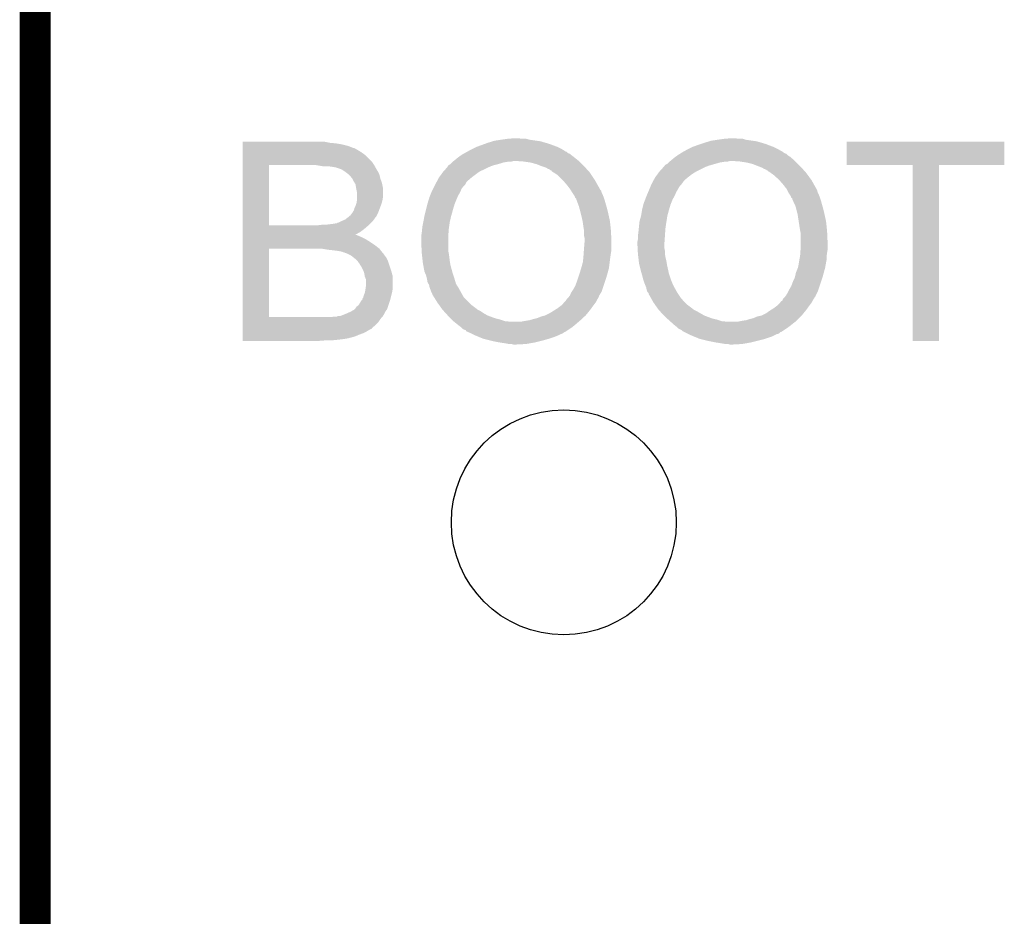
# Model space of a CAD drawing. Extents: x -0.05 to 0.95, y -0.15 to 1.37.
# Tile 23 of 28: x -0.05 to 0.14, y 0.93 to 1.1. Entities that reach past the tile are written whole.
import ezdxf

# ---------------------------------------------------------------- set-up
doc = ezdxf.new("R2010")
doc.units = 0
doc.layers.get('0').update_dxf_attribs({"linetype": 'CONTINUOUS'})
for name, color, linetype in [('ST67W_CLICK_V101_GKO', 5, 'CONTINUOUS'), ('ST67W_CLICK_V101_GTO', 14, 'CONTINUOUS'), ('ST67W_CLICK_V101_GTS', 12, 'CONTINUOUS')]:
    doc.layers.add(name, color=color, linetype=linetype)

# ---------------------------------------------------------------- blocks, each defined once
blk = doc.blocks.new('ROUND_66')
blk.add_circle((0, 0), 0.0217)

msp = doc.modelspace()

# ---------------------------------------------------------------- linework, layer by layer
at = {"layer": 'ST67W_CLICK_V101_GKO', "const_width": 0.006}
msp.add_lwpolyline([(-0.05, -0.15), (-0.05, 1.278)], dxfattribs=at)
at = {"layer": 'ST67W_CLICK_V101_GTO'}
for points in [[(-0.01, 1.0792), (-0.01, 1.0794), (0.0069, 1.0792), (0.0059, 1.0794)], [(-0.01, 1.0791), (-0.01, 1.0792), (0.008, 1.0791), (0.0069, 1.0792)], [(0.03675, 1.079), (0.0373, 1.0792), (0.0492, 1.079), (0.04852, 1.0792)], [(0.0373, 1.0792), (0.03828, 1.0795), (0.04852, 1.0792), (0.0475, 1.0795)], [(0.03828, 1.0795), (0.0386, 1.0796), (0.0475, 1.0795), (0.0468, 1.0796)], [(0.0386, 1.0796), (0.0399, 1.0798), (0.0468, 1.0796), (0.0454, 1.0798)], [(0.0399, 1.0798), (0.0413, 1.08), (0.0454, 1.0798), (0.0447, 1.08)], [(0.0413, 1.08), (0.0428, 1.0801), (0.0437, 1.08), (0.0433, 1.0801)], [(0.0785, 1.079), (0.0791, 1.0792), (0.0909, 1.079), (0.09022, 1.0792)], [(0.0791, 1.0792), (0.08007, 1.0795), (0.09022, 1.0792), (0.0892, 1.0795)], [(0.08007, 1.0795), (0.0804, 1.0796), (0.0892, 1.0795), (0.0885, 1.0796)], [(0.0804, 1.0796), (0.0817, 1.0798), (0.0885, 1.0796), (0.0871, 1.0798)], [(0.0817, 1.0798), (0.0831, 1.08), (0.0871, 1.0798), (0.0865, 1.08)], [(0.0831, 1.08), (0.0846, 1.0801), (0.0855, 1.08), (0.0851, 1.0801)], [(0.0831, 1.08), (0.0831, 1.08), (0.0865, 1.08), (0.0855, 1.08)], [(0.1066, 1.0749), (0.1066, 1.0794), (0.137, 1.0749), (0.137, 1.0794)], [(0.1066, 1.0794), (0.1066, 1.0794), (0.137, 1.0794), (0.1066, 1.0794)], [(-0.01, 1.0789), (-0.01, 1.0791), (0.0092, 1.0789), (0.008, 1.0791)], [(-0.01, 1.0786), (-0.01, 1.0789), (0.0104, 1.0786), (0.0092, 1.0789)], [(-0.01, 1.0782), (-0.01, 1.0786), (0.0114, 1.0782), (0.0104, 1.0786)], [(-0.01, 1.078), (-0.01, 1.0782), (0.0119, 1.078), (0.0115, 1.0782)], [(-0.01, 1.0782), (-0.01, 1.0782), (0.0115, 1.0782), (0.0114, 1.0782)], [(-0.01, 1.0774), (-0.01, 1.078), (0.0129, 1.0774), (0.0119, 1.078)], [(-0.01, 1.0769), (-0.01, 1.0774), (0.0136, 1.0769), (0.0129, 1.0774)], [(0.03284, 1.0772), (0.03338, 1.0775), (0.0528, 1.0772), (0.0525, 1.0775)], [(0.03338, 1.0775), (0.0341, 1.0779), (0.0524, 1.0775), (0.05176, 1.0779)], [(0.03338, 1.0775), (0.03338, 1.0775), (0.0525, 1.0775), (0.0524, 1.0775)], [(0.0341, 1.0779), (0.0343, 1.078), (0.05176, 1.0779), (0.0516, 1.078)], [(0.0343, 1.078), (0.0351, 1.0784), (0.0516, 1.078), (0.0508, 1.0784)], [(0.0351, 1.0784), (0.03675, 1.079), (0.0508, 1.0784), (0.0492, 1.079)], [(0.07458, 1.0772), (0.0749, 1.0774), (0.0946, 1.0772), (0.0943, 1.0774)], [(0.0749, 1.0774), (0.07508, 1.0775), (0.0943, 1.0774), (0.0942, 1.0775)], [(0.07508, 1.0775), (0.0758, 1.0779), (0.0942, 1.0775), (0.09348, 1.0779)], [(0.0758, 1.0779), (0.076, 1.078), (0.09348, 1.0779), (0.0933, 1.078)], [(0.076, 1.078), (0.0768, 1.0784), (0.0933, 1.078), (0.0925, 1.0784)], [(0.0768, 1.0784), (0.0779, 1.0788), (0.0925, 1.0784), (0.09143, 1.0788)], [(0.0779, 1.0788), (0.0785, 1.079), (0.09143, 1.0788), (0.0909, 1.079)], [(-0.01, 1.0755), (-0.01, 1.0769), (0.015, 1.0755), (0.0136, 1.0769)], [(-0.01, 1.0749), (-0.01, 1.0755), (0.0154, 1.0749), (0.015, 1.0755)], [(0.0302, 1.0752), (0.0304, 1.0754), (0.0397, 1.0752), (0.0403, 1.0754)], [(0.0304, 1.0754), (0.0305, 1.0755), (0.0403, 1.0754), (0.0409, 1.0755)], [(0.0305, 1.0755), (0.03062, 1.0756), (0.0409, 1.0755), (0.0414, 1.0756)], [(0.03062, 1.0756), (0.03075, 1.0757), (0.0419, 1.0756), (0.0423, 1.0757)], [(0.03075, 1.0757), (0.031, 1.0759), (0.0549, 1.0757), (0.05465, 1.0759)], [(0.031, 1.0759), (0.0316, 1.0764), (0.05465, 1.0759), (0.05402, 1.0764)], [(0.0316, 1.0764), (0.03174, 1.0765), (0.05402, 1.0764), (0.0539, 1.0765)], [(0.03174, 1.0765), (0.03216, 1.0768), (0.0539, 1.0765), (0.0535, 1.0768)], [(0.03216, 1.0768), (0.0323, 1.0769), (0.0535, 1.0768), (0.0534, 1.0769)], [(0.0323, 1.0769), (0.03266, 1.0771), (0.0534, 1.0769), (0.0532, 1.0771)], [(0.03266, 1.0771), (0.03284, 1.0772), (0.0532, 1.0771), (0.0528, 1.0772)], [(0.0442, 1.0756), (0.0428, 1.0757), (0.055, 1.0756), (0.0549, 1.0757)], [(0.0456, 1.0754), (0.0442, 1.0756), (0.0552, 1.0754), (0.055, 1.0756)], [(0.0467, 1.0751), (0.0456, 1.0754), (0.0555, 1.0751), (0.0552, 1.0754)], [(0.0719, 1.0751), (0.0722, 1.0754), (0.08105, 1.0751), (0.0821, 1.0754)], [(0.0722, 1.0754), (0.0723, 1.0755), (0.0821, 1.0754), (0.0827, 1.0755)], [(0.0723, 1.0755), (0.07243, 1.0756), (0.0827, 1.0755), (0.0832, 1.0756)], [(0.07243, 1.0756), (0.07255, 1.0757), (0.0837, 1.0756), (0.0841, 1.0757)], [(0.07255, 1.0757), (0.0728, 1.0759), (0.0966, 1.0757), (0.09638, 1.0759)], [(0.0728, 1.0759), (0.0734, 1.0764), (0.09638, 1.0759), (0.09581, 1.0764)], [(0.0734, 1.0764), (0.07354, 1.0765), (0.09581, 1.0764), (0.0957, 1.0765)], [(0.07354, 1.0765), (0.07396, 1.0768), (0.0957, 1.0765), (0.0952, 1.0768)], [(0.07396, 1.0768), (0.0741, 1.0769), (0.0952, 1.0768), (0.0951, 1.0769)], [(0.0741, 1.0769), (0.07442, 1.0771), (0.0951, 1.0769), (0.0949, 1.0771)], [(0.07442, 1.0771), (0.07458, 1.0772), (0.0949, 1.0771), (0.0946, 1.0772)], [(0.086, 1.0756), (0.0846, 1.0757), (0.0967, 1.0756), (0.0966, 1.0757)], [(0.0873, 1.0754), (0.086, 1.0756), (0.0969, 1.0754), (0.0967, 1.0756)], [(0.0885, 1.0751), (0.0873, 1.0754), (0.0972, 1.0751), (0.0969, 1.0754)], [(-0.01, 1.0633), (-0.01, 1.0749), (-0.0049, 1.0633), (-0.0049, 1.0749)], [(0.0054, 1.0747), (0.0042, 1.0749), (0.01553, 1.0747), (0.0154, 1.0749)], [(0.0072, 1.0746), (0.0064, 1.0747), (0.0156, 1.0746), (0.01553, 1.0747)], [(0.0078, 1.0745), (0.0072, 1.0746), (0.0156, 1.0745), (0.0156, 1.0746)], [(0.0082, 1.0744), (0.0078, 1.0745), (0.01567, 1.0744), (0.0156, 1.0745)], [(0.0088, 1.0742), (0.0082, 1.0744), (0.0158, 1.0742), (0.01567, 1.0744)], [(0.0091, 1.0741), (0.0088, 1.0742), (0.01586, 1.0741), (0.0158, 1.0742)], [(0.0097, 1.0737), (0.0091, 1.0741), (0.0161, 1.0737), (0.01586, 1.0741)], [(0.0105, 1.0731), (0.0097, 1.0737), (0.0164, 1.0731), (0.0161, 1.0737)], [(0.02841, 1.0732), (0.0287, 1.0736), (0.0351, 1.0732), (0.03566, 1.0736)], [(0.0287, 1.0736), (0.02879, 1.0737), (0.03566, 1.0736), (0.0358, 1.0737)], [(0.02879, 1.0737), (0.02915, 1.0741), (0.0358, 1.0737), (0.0367, 1.0741)], [(0.02915, 1.0741), (0.02951, 1.0745), (0.0367, 1.0741), (0.0375, 1.0745)], [(0.02951, 1.0745), (0.0296, 1.0746), (0.0375, 1.0745), (0.03773, 1.0746)], [(0.0296, 1.0747), (0.0297, 1.0748), (0.03797, 1.0747), (0.0382, 1.0748)], [(0.0296, 1.0746), (0.0296, 1.0747), (0.03773, 1.0746), (0.03797, 1.0747)], [(0.0297, 1.0748), (0.0298, 1.0749), (0.0382, 1.0748), (0.03857, 1.0749)], [(0.0298, 1.0749), (0.0301, 1.0751), (0.03857, 1.0749), (0.03933, 1.0751)], [(0.0301, 1.0751), (0.0302, 1.0752), (0.03933, 1.0751), (0.0397, 1.0752)], [(0.0477, 1.0747), (0.0467, 1.0751), (0.0559, 1.0747), (0.0555, 1.0751)], [(0.0486, 1.0744), (0.0477, 1.0747), (0.05618, 1.0744), (0.0559, 1.0747)], [(0.0489, 1.0742), (0.0486, 1.0744), (0.05636, 1.0742), (0.05618, 1.0744)], [(0.0492, 1.0741), (0.0489, 1.0742), (0.05645, 1.0741), (0.05636, 1.0742)], [(0.0494, 1.0739), (0.0492, 1.0741), (0.05663, 1.0739), (0.05645, 1.0741)], [(0.0497, 1.0737), (0.0496, 1.0739), (0.05682, 1.0737), (0.05663, 1.0739)], [(0.05001, 1.0735), (0.0497, 1.0737), (0.057, 1.0735), (0.05682, 1.0737)], [(0.0508, 1.073), (0.05001, 1.0735), (0.05733, 1.073), (0.057, 1.0735)], [(0.07011, 1.0732), (0.0704, 1.0736), (0.0768, 1.0732), (0.07744, 1.0736)], [(0.0704, 1.0736), (0.07049, 1.0737), (0.07744, 1.0736), (0.0776, 1.0737)], [(0.07049, 1.0737), (0.07121, 1.0745), (0.0776, 1.0737), (0.0792, 1.0745)], [(0.07121, 1.0745), (0.0713, 1.0746), (0.0792, 1.0745), (0.07947, 1.0746)], [(0.0713, 1.0746), (0.0714, 1.0747), (0.07947, 1.0746), (0.07973, 1.0747)], [(0.0714, 1.0747), (0.07145, 1.0748), (0.07973, 1.0747), (0.08, 1.0748)], [(0.07145, 1.0748), (0.0715, 1.0749), (0.08, 1.0748), (0.08035, 1.0749)], [(0.0715, 1.0749), (0.0719, 1.0751), (0.08035, 1.0749), (0.08105, 1.0751)], [(0.0895, 1.0747), (0.0885, 1.0751), (0.0976, 1.0747), (0.0972, 1.0751)], [(0.0903, 1.0744), (0.0895, 1.0747), (0.09788, 1.0744), (0.0976, 1.0747)], [(0.0906, 1.0742), (0.0903, 1.0744), (0.09806, 1.0742), (0.09788, 1.0744)], [(0.0909, 1.0741), (0.0906, 1.0742), (0.09815, 1.0741), (0.09806, 1.0742)], [(0.0912, 1.0739), (0.0909, 1.0741), (0.09833, 1.0739), (0.09815, 1.0741)], [(0.0914, 1.0737), (0.0913, 1.0739), (0.09852, 1.0737), (0.09833, 1.0739)], [(0.09179, 1.0735), (0.0915, 1.0737), (0.0987, 1.0735), (0.09852, 1.0737)], [(0.0925, 1.073), (0.09179, 1.0735), (0.09907, 1.073), (0.0987, 1.0735)], [(0.1193, 1.041), (0.1193, 1.0749), (0.1244, 1.041), (0.1244, 1.0749)], [(0.1193, 1.0749), (0.1193, 1.0749), (0.1244, 1.0749), (0.137, 1.0749)], [(0.0108, 1.0728), (0.0105, 1.0731), (0.01648, 1.0728), (0.0164, 1.0731)], [(0.011, 1.0725), (0.0108, 1.0728), (0.01655, 1.0725), (0.01648, 1.0728)], [(0.0112, 1.0723), (0.011, 1.0725), (0.0166, 1.0723), (0.01655, 1.0725)], [(0.0115, 1.0717), (0.0112, 1.0723), (0.01682, 1.0717), (0.0166, 1.0723)], [(0.01162, 1.0715), (0.0115, 1.0717), (0.0169, 1.0715), (0.01682, 1.0717)], [(0.0272, 1.0712), (0.02742, 1.0716), (0.033, 1.0712), (0.0332, 1.0716)], [(0.02742, 1.0716), (0.02763, 1.072), (0.0332, 1.0716), (0.0336, 1.072)], [(0.02763, 1.072), (0.0279, 1.0725), (0.0336, 1.072), (0.03418, 1.0725)], [(0.0279, 1.0725), (0.02797, 1.0726), (0.03418, 1.0725), (0.0343, 1.0726)], [(0.02797, 1.0726), (0.02841, 1.0732), (0.0343, 1.0726), (0.0351, 1.0732)], [(0.0517, 1.0721), (0.0508, 1.073), (0.05793, 1.0721), (0.05733, 1.073)], [(0.05179, 1.072), (0.0517, 1.0721), (0.058, 1.072), (0.05793, 1.0721)], [(0.0525, 1.0712), (0.05179, 1.072), (0.05845, 1.0712), (0.058, 1.072)], [(0.0689, 1.0712), (0.06912, 1.0716), (0.0747, 1.0712), (0.075, 1.0716)], [(0.06912, 1.0716), (0.06922, 1.0718), (0.075, 1.0716), (0.0751, 1.0718)], [(0.06922, 1.0718), (0.06933, 1.072), (0.0751, 1.0718), (0.0753, 1.072)], [(0.06933, 1.072), (0.0696, 1.0725), (0.0753, 1.072), (0.07588, 1.0725)], [(0.0696, 1.0725), (0.06967, 1.0726), (0.07588, 1.0725), (0.076, 1.0726)], [(0.06967, 1.0726), (0.07011, 1.0732), (0.076, 1.0726), (0.0768, 1.0732)], [(0.0935, 1.0721), (0.0925, 1.073), (0.09973, 1.0721), (0.09907, 1.073)], [(0.09359, 1.072), (0.0935, 1.0721), (0.0998, 1.072), (0.09973, 1.0721)], [(0.0943, 1.0712), (0.09359, 1.072), (0.10025, 1.0712), (0.0998, 1.072)], [(0.0118, 1.0712), (0.01162, 1.0715), (0.01696, 1.0712), (0.0169, 1.0715)], [(0.0119, 1.0706), (0.0118, 1.0712), (0.01708, 1.0706), (0.01696, 1.0712)], [(0.01192, 1.0705), (0.0119, 1.0706), (0.0171, 1.0705), (0.01708, 1.0706)], [(0.0121, 1.0696), (0.01192, 1.0705), (0.0171, 1.0696), (0.0171, 1.0705)], [(0.02618, 1.069), (0.02647, 1.0697), (0.0316, 1.069), (0.032, 1.0697)], [(0.02647, 1.0697), (0.0266, 1.07), (0.032, 1.0697), (0.03213, 1.07)], [(0.0266, 1.07), (0.0268, 1.0704), (0.03213, 1.07), (0.0323, 1.0704)], [(0.0268, 1.0704), (0.02705, 1.0709), (0.0323, 1.0704), (0.0327, 1.0709)], [(0.02705, 1.0709), (0.0272, 1.0712), (0.0327, 1.0709), (0.033, 1.0712)], [(0.05312, 1.0704), (0.0525, 1.0712), (0.0589, 1.0704), (0.05845, 1.0712)], [(0.0532, 1.0703), (0.05312, 1.0704), (0.05895, 1.0703), (0.0589, 1.0704)], [(0.05326, 1.0702), (0.0532, 1.0703), (0.059, 1.0702), (0.05895, 1.0703)], [(0.05339, 1.07), (0.05326, 1.0702), (0.0592, 1.07), (0.059, 1.0702)], [(0.05364, 1.0696), (0.05339, 1.07), (0.0593, 1.0696), (0.0592, 1.07)], [(0.06798, 1.069), (0.06828, 1.0697), (0.0734, 1.069), (0.0737, 1.0697)], [(0.06828, 1.0697), (0.06857, 1.0704), (0.0737, 1.0697), (0.0741, 1.0704)], [(0.06857, 1.0704), (0.06878, 1.0709), (0.0741, 1.0704), (0.0744, 1.0709)], [(0.06878, 1.0709), (0.0689, 1.0712), (0.0744, 1.0709), (0.0747, 1.0712)], [(0.09492, 1.0704), (0.0943, 1.0712), (0.1007, 1.0704), (0.10025, 1.0712)], [(0.095, 1.0703), (0.09492, 1.0704), (0.10075, 1.0703), (0.1007, 1.0704)], [(0.09515, 1.07), (0.095, 1.0703), (0.1009, 1.07), (0.10075, 1.0703)], [(0.09535, 1.0696), (0.09515, 1.07), (0.101, 1.0696), (0.1009, 1.07)], [(0.012, 1.0676), (0.01207, 1.0681), (0.01686, 1.0676), (0.017, 1.0681)], [(0.01207, 1.0681), (0.0121, 1.0683), (0.017, 1.0681), (0.01703, 1.0683)], [(0.0121, 1.0687), (0.0121, 1.0696), (0.0171, 1.0687), (0.0171, 1.0696)], [(0.0121, 1.0683), (0.0121, 1.0687), (0.01703, 1.0683), (0.0171, 1.0687)], [(0.0257, 1.0675), (0.02595, 1.0683), (0.03098, 1.0675), (0.0313, 1.0683)], [(0.02595, 1.0683), (0.0261, 1.0688), (0.0313, 1.0683), (0.03151, 1.0688)], [(0.0261, 1.0688), (0.02618, 1.069), (0.03151, 1.0688), (0.0316, 1.069)], [(0.0537, 1.0695), (0.05364, 1.0696), (0.05935, 1.0695), (0.0593, 1.0696)], [(0.0539, 1.0692), (0.0537, 1.0695), (0.0595, 1.0692), (0.05935, 1.0695)], [(0.0541, 1.0689), (0.0539, 1.0692), (0.05962, 1.0689), (0.0595, 1.0692)], [(0.05417, 1.0687), (0.0541, 1.0689), (0.0597, 1.0687), (0.05962, 1.0689)], [(0.0542, 1.0686), (0.05417, 1.0687), (0.05973, 1.0686), (0.0597, 1.0687)], [(0.0544, 1.0684), (0.0542, 1.0686), (0.0598, 1.0684), (0.05973, 1.0686)], [(0.0544, 1.0683), (0.0544, 1.0684), (0.05983, 1.0683), (0.0598, 1.0684)], [(0.05448, 1.0681), (0.0544, 1.0683), (0.0599, 1.0681), (0.05983, 1.0683)], [(0.0549, 1.067), (0.05448, 1.0681), (0.06021, 1.067), (0.0599, 1.0681)], [(0.0674, 1.0675), (0.06771, 1.0683), (0.07268, 1.0675), (0.073, 1.0683)], [(0.06771, 1.0683), (0.0679, 1.0688), (0.073, 1.0683), (0.07329, 1.0688)], [(0.0679, 1.0688), (0.06798, 1.069), (0.07329, 1.0688), (0.0734, 1.069)], [(0.0954, 1.0695), (0.09535, 1.0696), (0.10105, 1.0695), (0.101, 1.0696)], [(0.0956, 1.0692), (0.0954, 1.0695), (0.1012, 1.0692), (0.10105, 1.0695)], [(0.0958, 1.0689), (0.0956, 1.0692), (0.10132, 1.0689), (0.1012, 1.0692)], [(0.09587, 1.0687), (0.0958, 1.0689), (0.1014, 1.0687), (0.10132, 1.0689)], [(0.0959, 1.0686), (0.09587, 1.0687), (0.10143, 1.0686), (0.1014, 1.0687)], [(0.0961, 1.0685), (0.0959, 1.0686), (0.10147, 1.0685), (0.10143, 1.0686)], [(0.0961, 1.0683), (0.0961, 1.0685), (0.10153, 1.0683), (0.10147, 1.0685)], [(0.09619, 1.0681), (0.0961, 1.0683), (0.1016, 1.0681), (0.10153, 1.0683)], [(0.0967, 1.067), (0.09619, 1.0681), (0.10191, 1.067), (0.1016, 1.0681)], [(0.0113, 1.0659), (0.0115, 1.0662), (0.01624, 1.0659), (0.01635, 1.0662)], [(0.0115, 1.0662), (0.0116, 1.0666), (0.01635, 1.0662), (0.0165, 1.0666)], [(0.0116, 1.0666), (0.0118, 1.067), (0.0165, 1.0666), (0.01665, 1.067)], [(0.0118, 1.067), (0.01193, 1.0674), (0.01665, 1.067), (0.0168, 1.0674)], [(0.01193, 1.0674), (0.012, 1.0676), (0.0168, 1.0674), (0.01686, 1.0676)], [(0.02513, 1.0652), (0.0254, 1.0663), (0.0303, 1.0652), (0.0306, 1.0663)], [(0.0254, 1.0663), (0.02565, 1.0673), (0.0306, 1.0663), (0.0309, 1.0673)], [(0.02565, 1.0673), (0.0257, 1.0675), (0.0309, 1.0673), (0.03098, 1.0675)], [(0.05498, 1.0667), (0.0549, 1.067), (0.0603, 1.0667), (0.06021, 1.067)], [(0.05519, 1.0659), (0.05498, 1.0667), (0.0605, 1.0659), (0.0603, 1.0667)], [(0.0553, 1.0655), (0.05519, 1.0659), (0.06059, 1.0655), (0.0605, 1.0659)], [(0.06692, 1.0652), (0.0671, 1.0663), (0.072, 1.0652), (0.0723, 1.0663)], [(0.0671, 1.0663), (0.06735, 1.0673), (0.0723, 1.0663), (0.0726, 1.0673)], [(0.06735, 1.0673), (0.0674, 1.0675), (0.0726, 1.0673), (0.07268, 1.0675)], [(0.09678, 1.0667), (0.0967, 1.067), (0.102, 1.0667), (0.10191, 1.067)], [(0.09699, 1.0659), (0.09678, 1.0667), (0.1022, 1.0659), (0.102, 1.0667)], [(0.0971, 1.0655), (0.09699, 1.0659), (0.10229, 1.0655), (0.1022, 1.0659)], [(0.0085, 1.0638), (0.0093, 1.0642), (0.0148, 1.0638), (0.0152, 1.0642)], [(0.0093, 1.0642), (0.0098, 1.0644), (0.0152, 1.0642), (0.01535, 1.0644)], [(0.0098, 1.0644), (0.01005, 1.0646), (0.01535, 1.0644), (0.0155, 1.0646)], [(0.01005, 1.0646), (0.01043, 1.0649), (0.0155, 1.0646), (0.0157, 1.0649)], [(0.01043, 1.0649), (0.01055, 1.065), (0.0157, 1.0649), (0.0158, 1.065)], [(0.01055, 1.065), (0.0108, 1.0652), (0.0158, 1.065), (0.0159, 1.0652)], [(0.0108, 1.0652), (0.0111, 1.0656), (0.0159, 1.0652), (0.0161, 1.0656)], [(0.0111, 1.0656), (0.0112, 1.0657), (0.0161, 1.0656), (0.01615, 1.0657)], [(0.0112, 1.0657), (0.01125, 1.0658), (0.01615, 1.0657), (0.0162, 1.0658)], [(0.01125, 1.0658), (0.0113, 1.0659), (0.0162, 1.0658), (0.01624, 1.0659)], [(0.0247, 1.063), (0.0249, 1.064), (0.02986, 1.063), (0.03, 1.064)], [(0.0249, 1.064), (0.0251, 1.0651), (0.03, 1.064), (0.03027, 1.0651)], [(0.0251, 1.0651), (0.02513, 1.0652), (0.03027, 1.0651), (0.0303, 1.0652)], [(0.0556, 1.0642), (0.0553, 1.0655), (0.06088, 1.0642), (0.06059, 1.0655)], [(0.05562, 1.0641), (0.0556, 1.0642), (0.0609, 1.0641), (0.06088, 1.0642)], [(0.0558, 1.0629), (0.05562, 1.0641), (0.06103, 1.0629), (0.0609, 1.0641)], [(0.06646, 1.0626), (0.0666, 1.064), (0.0716, 1.0626), (0.0718, 1.064)], [(0.0666, 1.064), (0.0669, 1.0651), (0.0718, 1.064), (0.07198, 1.0651)], [(0.0669, 1.0651), (0.06692, 1.0652), (0.07198, 1.0651), (0.072, 1.0652)], [(0.09732, 1.0641), (0.0971, 1.0655), (0.1026, 1.0641), (0.10229, 1.0655)], [(0.0975, 1.0629), (0.09732, 1.0641), (0.10273, 1.0629), (0.1026, 1.0641)], [(-0.01, 1.0632), (-0.01, 1.0633), (0.0142, 1.0632), (0.0143, 1.0633)], [(-0.01, 1.0633), (-0.01, 1.0633), (0.0045, 1.0633), (-0.0049, 1.0633)], [(-0.01, 1.0626), (-0.01, 1.0632), (0.0135, 1.0626), (0.0142, 1.0632)], [(-0.01, 1.062), (-0.01, 1.0626), (0.0127, 1.062), (0.0135, 1.0626)], [(0.0045, 1.0633), (0.0053, 1.0634), (0.0143, 1.0633), (0.0144, 1.0634)], [(0.006, 1.0634), (0.0076, 1.0636), (0.0144, 1.0634), (0.0146, 1.0636)], [(0.0076, 1.0636), (0.0082, 1.0637), (0.0146, 1.0636), (0.0147, 1.0637)], [(0.0082, 1.0637), (0.0083, 1.0638), (0.0147, 1.0637), (0.0148, 1.0638)], [(0.0246, 1.062), (0.02466, 1.0626), (0.02976, 1.062), (0.0298, 1.0626)], [(0.02466, 1.0626), (0.0247, 1.063), (0.0298, 1.0626), (0.02986, 1.063)], [(0.0559, 1.0623), (0.0558, 1.0629), (0.06109, 1.0623), (0.06103, 1.0629)], [(0.0559, 1.0622), (0.0559, 1.0623), (0.0611, 1.0622), (0.06109, 1.0623)], [(0.0559, 1.0613), (0.0559, 1.0622), (0.06114, 1.0613), (0.0611, 1.0622)], [(0.0664, 1.062), (0.06646, 1.0626), (0.07156, 1.062), (0.0716, 1.0626)], [(0.0976, 1.0623), (0.0975, 1.0629), (0.10279, 1.0623), (0.10273, 1.0629)], [(0.09762, 1.0622), (0.0976, 1.0623), (0.1028, 1.0622), (0.10279, 1.0623)], [(0.0977, 1.0618), (0.09762, 1.0622), (0.10282, 1.0618), (0.1028, 1.0622)], [(-0.01, 1.0615), (-0.01, 1.062), (0.0118, 1.0615), (0.0127, 1.062)], [(-0.01, 1.0614), (-0.01, 1.0615), (0.0119, 1.0614), (0.0118, 1.0615)], [(-0.01, 1.0613), (-0.01, 1.0614), (0.0123, 1.0613), (0.0121, 1.0614)], [(-0.01, 1.0614), (-0.01, 1.0614), (0.0121, 1.0614), (0.0119, 1.0614)], [(-0.01, 1.061), (-0.01, 1.0613), (0.013, 1.061), (0.0123, 1.0613)], [(-0.01, 1.0606), (-0.01, 1.061), (0.0138, 1.0606), (0.013, 1.061)], [(-0.01, 1.0601), (-0.01, 1.0606), (0.0146, 1.0601), (0.0138, 1.0606)], [(0.0245, 1.0613), (0.0246, 1.062), (0.02971, 1.0613), (0.02976, 1.062)], [(0.0245, 1.0611), (0.0245, 1.0613), (0.0297, 1.0611), (0.02971, 1.0613)], [(0.0245, 1.0596), (0.0245, 1.0611), (0.0297, 1.0596), (0.0297, 1.0611)], [(0.056, 1.0609), (0.0559, 1.0613), (0.06116, 1.0609), (0.06114, 1.0613)], [(0.056, 1.0601), (0.056, 1.0609), (0.0612, 1.0601), (0.06116, 1.0609)], [(0.0662, 1.0601), (0.0663, 1.0606), (0.07143, 1.0601), (0.07147, 1.0606)], [(0.0663, 1.0613), (0.0664, 1.062), (0.07151, 1.0613), (0.07156, 1.062)], [(0.0663, 1.0606), (0.0663, 1.0613), (0.07147, 1.0606), (0.07151, 1.0613)], [(0.0977, 1.0601), (0.0977, 1.0618), (0.1029, 1.0601), (0.10282, 1.0618)], [(-0.01, 1.0595), (-0.01, 1.0601), (0.0155, 1.0595), (0.0146, 1.0601)], [(-0.01, 1.0588), (-0.01, 1.0595), (0.0164, 1.0588), (0.0155, 1.0595)], [(-0.01, 1.0456), (-0.01, 1.0588), (-0.0049, 1.0456), (-0.0049, 1.0588)], [(0.0064, 1.0586), (0.0052, 1.0588), (0.01656, 1.0586), (0.0164, 1.0588)], [(0.0073, 1.0585), (0.0064, 1.0586), (0.01663, 1.0585), (0.01656, 1.0586)], [(0.0081, 1.0584), (0.0073, 1.0585), (0.01671, 1.0584), (0.01663, 1.0585)], [(0.0087, 1.0583), (0.0081, 1.0584), (0.01679, 1.0583), (0.01671, 1.0584)], [(0.0092, 1.0582), (0.0087, 1.0583), (0.01687, 1.0582), (0.01679, 1.0583)], [(0.02457, 1.0584), (0.0245, 1.0596), (0.0297, 1.0584), (0.0297, 1.0596)], [(0.02459, 1.0579), (0.02457, 1.0584), (0.0298, 1.0579), (0.0297, 1.0584)], [(0.05584, 1.058), (0.05588, 1.0586), (0.0611, 1.058), (0.0612, 1.0586)], [(0.05588, 1.0586), (0.056, 1.0601), (0.0612, 1.0586), (0.0612, 1.0601)], [(0.0662, 1.0596), (0.0662, 1.0601), (0.0714, 1.0596), (0.07143, 1.0601)], [(0.06624, 1.0589), (0.0662, 1.0596), (0.0714, 1.0589), (0.0714, 1.0596)], [(0.06627, 1.0584), (0.06624, 1.0589), (0.0715, 1.0584), (0.0714, 1.0589)], [(0.06629, 1.0579), (0.06627, 1.0584), (0.0715, 1.0579), (0.0715, 1.0584)], [(0.09764, 1.058), (0.09768, 1.0586), (0.1028, 1.058), (0.1029, 1.0586)], [(0.09768, 1.0586), (0.0977, 1.0588), (0.1029, 1.0586), (0.1029, 1.0588)], [(0.0977, 1.0588), (0.0977, 1.0601), (0.1029, 1.0588), (0.1029, 1.0601)], [(0.0094, 1.0581), (0.0092, 1.0582), (0.01694, 1.0581), (0.01687, 1.0582)], [(0.01003, 1.0579), (0.0095, 1.0581), (0.0171, 1.0579), (0.01694, 1.0581)], [(0.0103, 1.0578), (0.01003, 1.0579), (0.0172, 1.0578), (0.0171, 1.0579)], [(0.0109, 1.0575), (0.0103, 1.0578), (0.0174, 1.0575), (0.0172, 1.0578)], [(0.01153, 1.057), (0.0109, 1.0575), (0.0178, 1.057), (0.0174, 1.0575)], [(0.0119, 1.0567), (0.01153, 1.057), (0.01793, 1.0567), (0.0178, 1.057)], [(0.0122, 1.0564), (0.0119, 1.0567), (0.01806, 1.0564), (0.01793, 1.0567)], [(0.01227, 1.0563), (0.0122, 1.0564), (0.0181, 1.0563), (0.01806, 1.0564)], [(0.0246, 1.0578), (0.02459, 1.0579), (0.02981, 1.0578), (0.0298, 1.0579)], [(0.02467, 1.0572), (0.0246, 1.0578), (0.0299, 1.0572), (0.02981, 1.0578)], [(0.02476, 1.0564), (0.02467, 1.0572), (0.03, 1.0564), (0.0299, 1.0572)], [(0.0248, 1.056), (0.02476, 1.0564), (0.03006, 1.056), (0.03, 1.0564)], [(0.0557, 1.0563), (0.05572, 1.0566), (0.06086, 1.0563), (0.0609, 1.0566)], [(0.05572, 1.0566), (0.0558, 1.0575), (0.0609, 1.0566), (0.06103, 1.0575)], [(0.0558, 1.0575), (0.05584, 1.058), (0.06103, 1.0575), (0.0611, 1.058)], [(0.0663, 1.0578), (0.06629, 1.0579), (0.07151, 1.0578), (0.0715, 1.0579)], [(0.06637, 1.0572), (0.0663, 1.0578), (0.0716, 1.0572), (0.07151, 1.0578)], [(0.06646, 1.0564), (0.06637, 1.0572), (0.0718, 1.0564), (0.0716, 1.0572)], [(0.0665, 1.056), (0.06646, 1.0564), (0.07186, 1.056), (0.0718, 1.0564)], [(0.0974, 1.0563), (0.09745, 1.0566), (0.10264, 1.0563), (0.1027, 1.0566)], [(0.09745, 1.0566), (0.09757, 1.0573), (0.1027, 1.0566), (0.1027, 1.0573)], [(0.09757, 1.0573), (0.0976, 1.0575), (0.1027, 1.0573), (0.10273, 1.0575)], [(0.0976, 1.0575), (0.09764, 1.058), (0.10273, 1.0575), (0.1028, 1.058)], [(0.0124, 1.0561), (0.01227, 1.0563), (0.01817, 1.0561), (0.0181, 1.0563)], [(0.0126, 1.0559), (0.0124, 1.0561), (0.01823, 1.0559), (0.01817, 1.0561)], [(0.0126, 1.0558), (0.0126, 1.0559), (0.01827, 1.0558), (0.01823, 1.0559)], [(0.013, 1.0552), (0.0126, 1.0558), (0.01847, 1.0552), (0.01827, 1.0558)], [(0.0133, 1.0546), (0.013, 1.0552), (0.01867, 1.0546), (0.01847, 1.0552)], [(0.01333, 1.0545), (0.0133, 1.0546), (0.0187, 1.0545), (0.01867, 1.0546)], [(0.0135, 1.054), (0.01333, 1.0545), (0.01884, 1.054), (0.0187, 1.0545)], [(0.02486, 1.0557), (0.0248, 1.056), (0.0301, 1.0557), (0.03006, 1.056)], [(0.0251, 1.0544), (0.02486, 1.0557), (0.03046, 1.0544), (0.0301, 1.0557)], [(0.0551, 1.0542), (0.05534, 1.055), (0.06048, 1.0542), (0.0607, 1.055)], [(0.05534, 1.055), (0.0554, 1.0552), (0.0607, 1.055), (0.06073, 1.0552)], [(0.0554, 1.0552), (0.0557, 1.0563), (0.06073, 1.0552), (0.06086, 1.0563)], [(0.06657, 1.0557), (0.0665, 1.056), (0.0719, 1.0557), (0.07186, 1.056)], [(0.0669, 1.0544), (0.06657, 1.0557), (0.07219, 1.0544), (0.0719, 1.0557)], [(0.0968, 1.0542), (0.09712, 1.055), (0.10218, 1.0542), (0.1024, 1.055)], [(0.09712, 1.055), (0.0972, 1.0552), (0.1024, 1.055), (0.10244, 1.0552)], [(0.0972, 1.0552), (0.0974, 1.0563), (0.10244, 1.0552), (0.10264, 1.0563)], [(0.0136, 1.0534), (0.0135, 1.054), (0.019, 1.0534), (0.01884, 1.054)], [(0.0138, 1.0529), (0.0136, 1.0534), (0.019, 1.0529), (0.019, 1.0534)], [(0.0138, 1.0515), (0.0138, 1.0529), (0.019, 1.0515), (0.019, 1.0529)], [(0.02531, 1.0539), (0.0251, 1.0544), (0.0306, 1.0539), (0.03046, 1.0544)], [(0.0254, 1.0537), (0.02531, 1.0539), (0.03067, 1.0537), (0.0306, 1.0539)], [(0.02558, 1.053), (0.0254, 1.0537), (0.0309, 1.053), (0.03067, 1.0537)], [(0.0256, 1.0529), (0.02558, 1.053), (0.03093, 1.0529), (0.0309, 1.053)], [(0.0257, 1.0523), (0.0256, 1.0529), (0.03111, 1.0523), (0.03093, 1.0529)], [(0.0545, 1.0524), (0.05477, 1.0532), (0.05993, 1.0524), (0.0602, 1.0532)], [(0.05477, 1.0532), (0.0551, 1.0542), (0.0602, 1.0532), (0.06048, 1.0542)], [(0.06704, 1.0539), (0.0669, 1.0544), (0.0723, 1.0539), (0.07219, 1.0544)], [(0.0671, 1.0537), (0.06704, 1.0539), (0.07237, 1.0537), (0.0723, 1.0539)], [(0.06728, 1.053), (0.0671, 1.0537), (0.0726, 1.053), (0.07237, 1.0537)], [(0.0673, 1.0529), (0.06728, 1.053), (0.07264, 1.0529), (0.0726, 1.053)], [(0.0675, 1.0523), (0.0673, 1.0529), (0.07288, 1.0523), (0.07264, 1.0529)], [(0.0962, 1.0524), (0.09656, 1.0532), (0.10163, 1.0524), (0.1019, 1.0532)], [(0.09656, 1.0532), (0.0966, 1.0533), (0.1019, 1.0532), (0.10193, 1.0533)], [(0.0966, 1.0533), (0.0968, 1.0542), (0.10193, 1.0533), (0.10218, 1.0542)], [(0.01364, 1.0505), (0.0137, 1.0508), (0.0189, 1.0505), (0.01894, 1.0508)], [(0.0137, 1.0508), (0.01376, 1.0512), (0.01894, 1.0508), (0.019, 1.0512)], [(0.01376, 1.0512), (0.0138, 1.0515), (0.019, 1.0512), (0.019, 1.0515)], [(0.02588, 1.052), (0.0257, 1.0523), (0.0312, 1.052), (0.03111, 1.0523)], [(0.026, 1.0518), (0.02588, 1.052), (0.03132, 1.0518), (0.0312, 1.052)], [(0.0261, 1.0513), (0.026, 1.0518), (0.03164, 1.0513), (0.03132, 1.0518)], [(0.02614, 1.0512), (0.0261, 1.0513), (0.0317, 1.0512), (0.03164, 1.0513)], [(0.0263, 1.0508), (0.02614, 1.0512), (0.03192, 1.0508), (0.0317, 1.0512)], [(0.0264, 1.0505), (0.0263, 1.0508), (0.03209, 1.0505), (0.03192, 1.0508)], [(0.05353, 1.0505), (0.0538, 1.0509), (0.0593, 1.0505), (0.05943, 1.0509)], [(0.0538, 1.0509), (0.0542, 1.0516), (0.05943, 1.0509), (0.05967, 1.0516)], [(0.0542, 1.0516), (0.0545, 1.0524), (0.05967, 1.0516), (0.05993, 1.0524)], [(0.06762, 1.052), (0.0675, 1.0523), (0.073, 1.052), (0.07288, 1.0523)], [(0.0679, 1.0513), (0.06762, 1.052), (0.07335, 1.0513), (0.073, 1.052)], [(0.06792, 1.0512), (0.0679, 1.0513), (0.0734, 1.0512), (0.07335, 1.0513)], [(0.068, 1.0508), (0.06792, 1.0512), (0.07362, 1.0508), (0.0734, 1.0512)], [(0.0681, 1.0505), (0.068, 1.0508), (0.07379, 1.0505), (0.07362, 1.0508)], [(0.0953, 1.0505), (0.0955, 1.0509), (0.101, 1.0505), (0.10113, 1.0509)], [(0.0955, 1.0509), (0.0959, 1.0516), (0.10113, 1.0509), (0.10137, 1.0516)], [(0.0959, 1.0516), (0.0962, 1.0524), (0.10137, 1.0516), (0.10163, 1.0524)], [(0.0124, 1.0479), (0.013, 1.0489), (0.01817, 1.0479), (0.0185, 1.0489)], [(0.0131, 1.0491), (0.0133, 1.0494), (0.01855, 1.0491), (0.01862, 1.0494)], [(0.0131, 1.0489), (0.0131, 1.0491), (0.0185, 1.0489), (0.01855, 1.0491)], [(0.0133, 1.0494), (0.0134, 1.0498), (0.01862, 1.0494), (0.01872, 1.0498)], [(0.0134, 1.0498), (0.0136, 1.0503), (0.01872, 1.0498), (0.01885, 1.0503)], [(0.0136, 1.0503), (0.01364, 1.0505), (0.01885, 1.0503), (0.0189, 1.0505)], [(0.0266, 1.0501), (0.0264, 1.0505), (0.03231, 1.0501), (0.03209, 1.0505)], [(0.0266, 1.05), (0.0266, 1.0501), (0.03237, 1.05), (0.03231, 1.0501)], [(0.02697, 1.0494), (0.0266, 1.05), (0.0327, 1.0494), (0.03237, 1.05)], [(0.0276, 1.0484), (0.02697, 1.0494), (0.0337, 1.0484), (0.0327, 1.0494)], [(0.0524, 1.0488), (0.05247, 1.0489), (0.05835, 1.0488), (0.0584, 1.0489)], [(0.05247, 1.0489), (0.0526, 1.0491), (0.0584, 1.0489), (0.05853, 1.0491)], [(0.0526, 1.0491), (0.0527, 1.0492), (0.05853, 1.0491), (0.0586, 1.0492)], [(0.0527, 1.0492), (0.0529, 1.0494), (0.0586, 1.0492), (0.0587, 1.0494)], [(0.0529, 1.0494), (0.05305, 1.0496), (0.0587, 1.0494), (0.0588, 1.0496)], [(0.05305, 1.0496), (0.05312, 1.0497), (0.0588, 1.0496), (0.0588, 1.0497)], [(0.05312, 1.0497), (0.0532, 1.0498), (0.0588, 1.0497), (0.05886, 1.0498)], [(0.0532, 1.0498), (0.0534, 1.0503), (0.05886, 1.0498), (0.05917, 1.0503)], [(0.0534, 1.0503), (0.05353, 1.0505), (0.05917, 1.0503), (0.0593, 1.0505)], [(0.0683, 1.0503), (0.0681, 1.0505), (0.0739, 1.0503), (0.07379, 1.0505)], [(0.0684, 1.0501), (0.0683, 1.0503), (0.07403, 1.0501), (0.0739, 1.0503)], [(0.0684, 1.05), (0.0684, 1.0501), (0.0741, 1.05), (0.07403, 1.0501)], [(0.06874, 1.0494), (0.0684, 1.05), (0.0745, 1.0494), (0.0741, 1.05)], [(0.06913, 1.0487), (0.06874, 1.0494), (0.0751, 1.0487), (0.0745, 1.0494)], [(0.0942, 1.0488), (0.09423, 1.0489), (0.10005, 1.0488), (0.1001, 1.0489)], [(0.09423, 1.0489), (0.0943, 1.0491), (0.1001, 1.0489), (0.10023, 1.0491)], [(0.0943, 1.0491), (0.0944, 1.0492), (0.10023, 1.0491), (0.1003, 1.0492)], [(0.0944, 1.0492), (0.0946, 1.0494), (0.1003, 1.0492), (0.1004, 1.0494)], [(0.0946, 1.0494), (0.09475, 1.0496), (0.1004, 1.0494), (0.1006, 1.0496)], [(0.09475, 1.0496), (0.09482, 1.0497), (0.1006, 1.0496), (0.1006, 1.0497)], [(0.09482, 1.0497), (0.0949, 1.0498), (0.1006, 1.0497), (0.10065, 1.0498)], [(0.0949, 1.0498), (0.0952, 1.0503), (0.10065, 1.0498), (0.1009, 1.0503)], [(0.0952, 1.0503), (0.0953, 1.0505), (0.1009, 1.0503), (0.101, 1.0505)], [(0.0111, 1.0468), (0.0115, 1.047), (0.01767, 1.0468), (0.0178, 1.047)], [(0.0115, 1.047), (0.0116, 1.0471), (0.0178, 1.047), (0.0179, 1.0471)], [(0.0116, 1.0471), (0.0118, 1.0473), (0.0179, 1.0471), (0.01797, 1.0473)], [(0.0118, 1.0473), (0.012, 1.0476), (0.01797, 1.0473), (0.01807, 1.0476)], [(0.012, 1.0476), (0.0124, 1.0479), (0.01807, 1.0476), (0.01817, 1.0479)], [(0.02789, 1.048), (0.0276, 1.0484), (0.0341, 1.048), (0.0337, 1.0484)], [(0.02831, 1.0474), (0.02789, 1.048), (0.0349, 1.0474), (0.0341, 1.048)], [(0.0286, 1.047), (0.02831, 1.0474), (0.0354, 1.047), (0.0349, 1.0474)], [(0.02888, 1.0467), (0.0286, 1.047), (0.036, 1.0467), (0.0354, 1.047)], [(0.0492, 1.0463), (0.05032, 1.047), (0.05653, 1.0463), (0.0571, 1.047)], [(0.05032, 1.047), (0.0508, 1.0473), (0.0571, 1.047), (0.05732, 1.0473)], [(0.0508, 1.0473), (0.0516, 1.0479), (0.05732, 1.0473), (0.05775, 1.0479)], [(0.0516, 1.0479), (0.05178, 1.0481), (0.05775, 1.0479), (0.0579, 1.0481)], [(0.05178, 1.0481), (0.05212, 1.0485), (0.0579, 1.0481), (0.0582, 1.0485)], [(0.05212, 1.0485), (0.0523, 1.0487), (0.0582, 1.0485), (0.0583, 1.0487)], [(0.0523, 1.0487), (0.0524, 1.0488), (0.0583, 1.0487), (0.05835, 1.0488)], [(0.0693, 1.0484), (0.06913, 1.0487), (0.0754, 1.0484), (0.0751, 1.0487)], [(0.06959, 1.048), (0.0693, 1.0484), (0.0758, 1.048), (0.0754, 1.0484)], [(0.07001, 1.0474), (0.06959, 1.048), (0.0766, 1.0474), (0.0758, 1.048)], [(0.0703, 1.047), (0.07001, 1.0474), (0.0771, 1.047), (0.0766, 1.0474)], [(0.07057, 1.0467), (0.0703, 1.047), (0.0777, 1.0467), (0.0771, 1.047)], [(0.0917, 1.0468), (0.09202, 1.047), (0.09864, 1.0468), (0.0988, 1.047)], [(0.09202, 1.047), (0.0925, 1.0473), (0.0988, 1.047), (0.09902, 1.0473)], [(0.0925, 1.0473), (0.0933, 1.0479), (0.09902, 1.0473), (0.09945, 1.0479)], [(0.0933, 1.0479), (0.09348, 1.0481), (0.09945, 1.0479), (0.0996, 1.0481)], [(0.09348, 1.0481), (0.09383, 1.0485), (0.0996, 1.0481), (0.0999, 1.0485)], [(0.09383, 1.0485), (0.094, 1.0487), (0.0999, 1.0485), (0.1, 1.0487)], [(0.0941, 1.0487), (0.0942, 1.0488), (0.1, 1.0487), (0.10005, 1.0488)], [(-0.01, 1.0452), (-0.01, 1.0456), (0.0166, 1.0452), (0.01693, 1.0456)], [(-0.01, 1.0456), (-0.01, 1.0456), (0.0072, 1.0456), (-0.0049, 1.0456)], [(-0.01, 1.0446), (-0.01, 1.0452), (0.0162, 1.0446), (0.0166, 1.0452)], [(0.0072, 1.0456), (0.0077, 1.0457), (0.01693, 1.0456), (0.01702, 1.0457)], [(0.0082, 1.0457), (0.0084, 1.0458), (0.01702, 1.0457), (0.0171, 1.0458)], [(0.0088, 1.0458), (0.0091, 1.0459), (0.0171, 1.0458), (0.01716, 1.0459)], [(0.0091, 1.0459), (0.0101, 1.0463), (0.01716, 1.0459), (0.0174, 1.0463)], [(0.0101, 1.0463), (0.011, 1.0467), (0.0174, 1.0463), (0.0176, 1.0467)], [(0.011, 1.0467), (0.0111, 1.0468), (0.0176, 1.0467), (0.01767, 1.0468)], [(0.02924, 1.0463), (0.02888, 1.0467), (0.0366, 1.0463), (0.036, 1.0467)], [(0.02961, 1.0459), (0.02924, 1.0463), (0.0373, 1.0459), (0.0366, 1.0463)], [(0.0297, 1.0458), (0.02961, 1.0459), (0.03757, 1.0458), (0.0373, 1.0459)], [(0.0299, 1.0456), (0.0297, 1.0458), (0.0381, 1.0456), (0.03757, 1.0458)], [(0.0302, 1.0453), (0.0299, 1.0456), (0.039, 1.0453), (0.0381, 1.0456)], [(0.0304, 1.0451), (0.0302, 1.0453), (0.0398, 1.0451), (0.039, 1.0453)], [(0.0307, 1.0448), (0.0304, 1.0451), (0.0407, 1.0448), (0.0398, 1.0451)], [(0.0442, 1.0448), (0.0454, 1.045), (0.055, 1.0448), (0.05522, 1.045)], [(0.0454, 1.045), (0.0461, 1.0452), (0.05522, 1.045), (0.05544, 1.0452)], [(0.0461, 1.0452), (0.0469, 1.0454), (0.05544, 1.0452), (0.05565, 1.0454)], [(0.0469, 1.0454), (0.0476, 1.0457), (0.05565, 1.0454), (0.05598, 1.0457)], [(0.0476, 1.0457), (0.0484, 1.0459), (0.05598, 1.0457), (0.0562, 1.0459)], [(0.0484, 1.0459), (0.0492, 1.0463), (0.0562, 1.0459), (0.05653, 1.0463)], [(0.07131, 1.0459), (0.07057, 1.0467), (0.0791, 1.0459), (0.0777, 1.0467)], [(0.0714, 1.0458), (0.07131, 1.0459), (0.07937, 1.0458), (0.0791, 1.0459)], [(0.07195, 1.0453), (0.0714, 1.0458), (0.0807, 1.0453), (0.07937, 1.0458)], [(0.07217, 1.0451), (0.07195, 1.0453), (0.0816, 1.0451), (0.0807, 1.0453)], [(0.0725, 1.0448), (0.07217, 1.0451), (0.0825, 1.0448), (0.0816, 1.0451)], [(0.0865, 1.0449), (0.0872, 1.045), (0.0969, 1.0449), (0.097, 1.045)], [(0.0872, 1.045), (0.0878, 1.0452), (0.097, 1.045), (0.0972, 1.0452)], [(0.0878, 1.0452), (0.0886, 1.0454), (0.0972, 1.0452), (0.0974, 1.0454)], [(0.0886, 1.0454), (0.0893, 1.0457), (0.0974, 1.0454), (0.0977, 1.0457)], [(0.0893, 1.0457), (0.0902, 1.0459), (0.0977, 1.0457), (0.0979, 1.0459)], [(0.0902, 1.0459), (0.091, 1.0463), (0.0979, 1.0459), (0.09823, 1.0463)], [(0.091, 1.0463), (0.0917, 1.0468), (0.09823, 1.0463), (0.09864, 1.0468)], [(-0.01, 1.044), (-0.01, 1.0446), (0.0156, 1.044), (0.0162, 1.0446)], [(-0.01, 1.0435), (-0.01, 1.044), (0.015, 1.0435), (0.0156, 1.044)], [(-0.01, 1.0434), (-0.01, 1.0435), (0.015, 1.0434), (0.015, 1.0435)], [(-0.01, 1.0431), (-0.01, 1.0434), (0.0144, 1.0431), (0.015, 1.0434)], [(-0.01, 1.0428), (-0.01, 1.0431), (0.0139, 1.0428), (0.0144, 1.0431)], [(0.03083, 1.0447), (0.0307, 1.0448), (0.0417, 1.0447), (0.0407, 1.0448)], [(0.0317, 1.044), (0.03083, 1.0447), (0.05405, 1.044), (0.05488, 1.0447)], [(0.0321, 1.0437), (0.0317, 1.044), (0.0537, 1.0437), (0.05405, 1.044)], [(0.0324, 1.0434), (0.0321, 1.0437), (0.05325, 1.0434), (0.0537, 1.0437)], [(0.0327, 1.0432), (0.0324, 1.0434), (0.05295, 1.0432), (0.05325, 1.0434)], [(0.033, 1.0431), (0.0327, 1.0432), (0.0528, 1.0431), (0.05295, 1.0432)], [(0.0331, 1.043), (0.033, 1.0431), (0.05265, 1.043), (0.0528, 1.0431)], [(0.0437, 1.0447), (0.0442, 1.0448), (0.05488, 1.0447), (0.055, 1.0448)], [(0.07261, 1.0447), (0.0725, 1.0448), (0.0835, 1.0447), (0.0825, 1.0448)], [(0.0734, 1.044), (0.07261, 1.0447), (0.09578, 1.044), (0.09667, 1.0447)], [(0.0738, 1.0437), (0.0734, 1.044), (0.0954, 1.0437), (0.09578, 1.044)], [(0.0741, 1.0434), (0.0738, 1.0437), (0.09495, 1.0434), (0.0954, 1.0437)], [(0.0747, 1.0431), (0.0741, 1.0434), (0.0945, 1.0431), (0.09495, 1.0434)], [(0.0749, 1.0429), (0.0747, 1.0431), (0.0942, 1.0429), (0.0945, 1.0431)], [(0.0855, 1.0447), (0.086, 1.0448), (0.09667, 1.0447), (0.0968, 1.0448)], [(0.086, 1.0448), (0.0865, 1.0449), (0.0968, 1.0448), (0.0969, 1.0449)], [(-0.01, 1.0425), (-0.01, 1.0428), (0.0133, 1.0425), (0.0139, 1.0428)], [(-0.01, 1.0422), (-0.01, 1.0425), (0.0125, 1.0422), (0.0133, 1.0425)], [(-0.01, 1.0419), (-0.01, 1.0422), (0.0118, 1.0419), (0.0125, 1.0422)], [(-0.01, 1.0416), (-0.01, 1.0419), (0.0108, 1.0416), (0.0118, 1.0419)], [(-0.01, 1.0415), (-0.01, 1.0416), (0.0104, 1.0415), (0.0107, 1.0416)], [(-0.01, 1.0416), (-0.01, 1.0416), (0.0107, 1.0416), (0.0108, 1.0416)], [(-0.01, 1.0414), (-0.01, 1.0415), (0.0098, 1.0414), (0.0104, 1.0415)], [(-0.01, 1.0413), (-0.01, 1.0414), (0.0091, 1.0413), (0.0098, 1.0414)], [(-0.01, 1.0412), (-0.01, 1.0413), (0.0082, 1.0412), (0.0091, 1.0413)], [(-0.01, 1.0411), (-0.01, 1.0412), (0.0071, 1.0411), (0.0082, 1.0412)], [(0.0331, 1.0429), (0.0331, 1.043), (0.0525, 1.0429), (0.05265, 1.043)], [(0.03355, 1.0427), (0.0331, 1.0429), (0.0522, 1.0427), (0.0525, 1.0429)], [(0.03378, 1.0426), (0.03355, 1.0427), (0.052, 1.0426), (0.0521, 1.0427)], [(0.03355, 1.0427), (0.03355, 1.0427), (0.0521, 1.0427), (0.0522, 1.0427)], [(0.034, 1.0425), (0.03378, 1.0426), (0.05185, 1.0425), (0.052, 1.0426)], [(0.0342, 1.0424), (0.034, 1.0425), (0.0517, 1.0424), (0.05185, 1.0425)], [(0.0344, 1.0423), (0.0342, 1.0424), (0.0514, 1.0423), (0.0517, 1.0424)], [(0.0348, 1.0421), (0.0344, 1.0423), (0.051, 1.0421), (0.0514, 1.0423)], [(0.03577, 1.0417), (0.0348, 1.0421), (0.05, 1.0417), (0.051, 1.0421)], [(0.03626, 1.0415), (0.03577, 1.0417), (0.0494, 1.0415), (0.05, 1.0417)], [(0.0365, 1.0414), (0.03626, 1.0415), (0.04905, 1.0414), (0.0494, 1.0415)], [(0.0377, 1.0411), (0.0365, 1.0414), (0.048, 1.0411), (0.04905, 1.0414)], [(0.0753, 1.0427), (0.0749, 1.0429), (0.0939, 1.0427), (0.0942, 1.0429)], [(0.0759, 1.0424), (0.0753, 1.0427), (0.0935, 1.0424), (0.0938, 1.0427)], [(0.0753, 1.0427), (0.0753, 1.0427), (0.0938, 1.0427), (0.0939, 1.0427)], [(0.0761, 1.0423), (0.0759, 1.0424), (0.0931, 1.0423), (0.0935, 1.0424)], [(0.0765, 1.0421), (0.0761, 1.0423), (0.0927, 1.0421), (0.0931, 1.0423)], [(0.07699, 1.0419), (0.0765, 1.0421), (0.0923, 1.0419), (0.0927, 1.0421)], [(0.0782, 1.0414), (0.07699, 1.0419), (0.0908, 1.0414), (0.0923, 1.0419)], [(0.0786, 1.0413), (0.0782, 1.0414), (0.0905, 1.0413), (0.0908, 1.0414)], [(0.0798, 1.041), (0.0786, 1.0413), (0.0893, 1.041), (0.0905, 1.0413)], [(-0.01, 1.041), (-0.01, 1.0411), (0.00471, 1.041), (0.006, 1.0411)], [(0.0047, 1.041), (-0.01, 1.041), (0.0047, 1.041), (0.00471, 1.041)], [(0.0381, 1.041), (0.0377, 1.0411), (0.0476, 1.041), (0.048, 1.0411)], [(0.0396, 1.0407), (0.0381, 1.041), (0.0464, 1.0407), (0.0476, 1.041)], [(0.0403, 1.0406), (0.0396, 1.0407), (0.04583, 1.0406), (0.0464, 1.0407)], [(0.0409, 1.0405), (0.0403, 1.0406), (0.04527, 1.0405), (0.04583, 1.0406)], [(0.0414, 1.0404), (0.0409, 1.0405), (0.0447, 1.0404), (0.04527, 1.0405)], [(0.0423, 1.0403), (0.0419, 1.0404), (0.0428, 1.0403), (0.0447, 1.0404)], [(0.0813, 1.0407), (0.0798, 1.041), (0.0881, 1.0407), (0.0893, 1.041)], [(0.082, 1.0406), (0.0813, 1.0407), (0.08753, 1.0406), (0.0881, 1.0407)], [(0.0832, 1.0404), (0.082, 1.0406), (0.0864, 1.0404), (0.08753, 1.0406)], [(0.084, 1.0403), (0.0837, 1.0404), (0.0846, 1.0403), (0.0864, 1.0404)]]:
    msp.add_solid(points, dxfattribs=at)

# ---------------------------------------------------------------- block references
at = {"layer": 'ST67W_CLICK_V101_GTS'}
msp.add_blockref('ROUND_66', (0.052, 1.006), dxfattribs=at)

doc.saveas('drawing.dxf')
